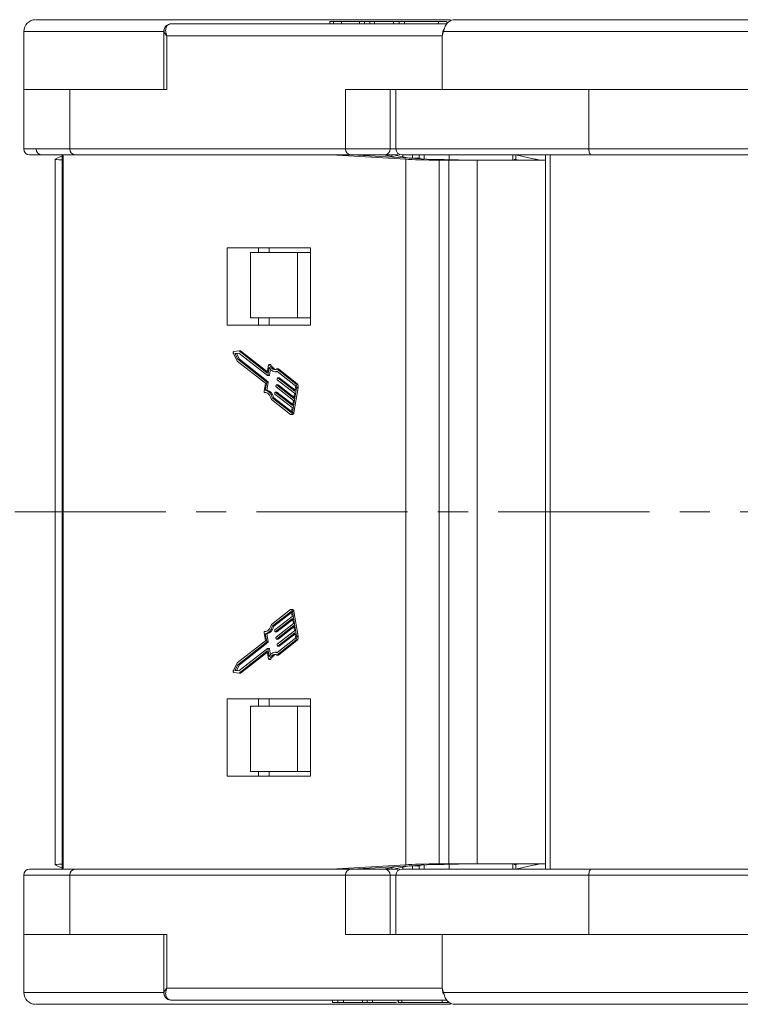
# Model space of a CAD drawing. Header units: millimetres. Extents: x 4144 to 5605, y 218 to 1251.
# Tile 9 of 45: x 4631 to 4692, y 485 to 568. Entities that reach past the tile are written whole.
import ezdxf

# ---------------------------------------------------------------- set-up
doc = ezdxf.new("R2010")
doc.units = ezdxf.units.MM
doc.linetypes.add('CENTERX2', pattern=[20.32, 12.7, -2.54, 2.54, -2.54])

msp = doc.modelspace()

# ---------------------------------------------------------------- linework, layer by layer
at = {"color": 7, "linetype": 'Continuous', "lineweight": 15}
for p, q in [((4657.088, 567.369), (4657.088, 567.169)), ((4657.406, 567.169), (4657.406, 567.369)), ((4658.071, 567.169), (4658.071, 567.369)), ((4659.576, 567.169), (4659.576, 567.369)), ((4660.004, 567.169), (4660.004, 567.369)), ((4660.453, 567.369), (4660.004, 567.369)), ((4660.453, 567.169), (4660.453, 567.369)), ((4660.842, 567.369), (4660.453, 567.369)), ((4660.842, 567.169), (4660.842, 567.369)), ((4662.429, 567.369), (4660.842, 567.369)), ((4662.429, 567.169), (4662.429, 567.369)), ((4662.908, 567.369), (4662.429, 567.369)), ((4662.908, 567.169), (4662.908, 567.369)), ((4663.357, 567.369), (4662.908, 567.369)), ((4663.357, 567.169), (4663.357, 567.369)), ((4666.219, 567.369), (4663.357, 567.369)), ((4666.219, 567.369), (4666.219, 567.169)), ((4666.85, 567.369), (4666.623, 567.369)), ((4666.904, 567.169), (4666.904, 567.369)), ((4667.582, 567.519), (4667.58, 567.519)), ((4667.583, 567.519), (4667.582, 567.519)), ((4631.366, 566.519), (4631.366, 561.669)), ((4643.148, 566.519), (4631.366, 566.519)), ((4643.148, 566.671), (4643.148, 561.669)), ((4643.741, 567.169), (4643.566, 567.113)), ((4666.912, 567.169), (4643.741, 567.169)), ((4666.644, 566.519), (4666.534, 566.169)), ((4692.801, 566.519), (4666.644, 566.519)), ((4643.379, 566.169), (4666.534, 566.169)), ((4643.379, 561.669), (4643.379, 566.169)), ((4666.534, 566.169), (4666.534, 561.669)), ((4631.36, 561.669), (4631.36, 556.669)), ((4632.132, 561.669), (4631.36, 561.669)), ((4635.589, 561.669), (4632.132, 561.669)), ((4635.239, 556.669), (4635.239, 561.669)), ((4635.589, 561.669), (4643.379, 561.669)), ((4658.393, 561.669), (4658.393, 556.669)), ((4666.183, 561.669), (4658.393, 561.669)), ((4662.161, 556.669), (4662.161, 561.669)), ((4662.635, 561.669), (4662.635, 556.669)), ((4671.798, 561.669), (4666.183, 561.669)), ((4679.485, 561.669), (4671.798, 561.669)), ((4678.842, 556.669), (4678.842, 561.669)), ((4679.485, 561.669), (4693.769, 561.669)), ((4635.239, 556.669), (4631.36, 556.669)), ((4658.393, 556.669), (4635.239, 556.669)), ((4662.161, 556.669), (4658.393, 556.669)), ((4662.635, 556.669), (4662.161, 556.669)), ((4678.842, 556.669), (4662.635, 556.669)), ((4721.299, 556.669), (4678.842, 556.669)), ((4633.995, 555.788), (4633.995, 518.669)), ((4634.583, 556.083), (4633.999, 555.792)), ((4634.583, 556.169), (4634.583, 518.669)), ((4634.676, 518.669), (4634.676, 556.169)), ((4635.681, 556.169), (4658.835, 556.169)), ((4657.204, 556.169), (4663.467, 555.792)), ((4658.835, 556.169), (4658.972, 556.169)), ((4658.972, 556.169), (4665.235, 555.792)), ((4659.39, 556.144), (4659.39, 556.169)), ((4661.6, 556.169), (4662.735, 555.943)), ((4662.304, 556.029), (4662.304, 556.169)), ((4662.44, 556.169), (4663.762, 555.887)), ((4663.212, 556.169), (4663.212, 556.004)), ((4663.467, 555.792), (4663.467, 518.669)), ((4663.762, 555.887), (4664.684, 555.887)), ((4664.038, 556.169), (4664.038, 555.887)), ((4664.601, 555.887), (4664.601, 556.169)), ((4665.014, 556.169), (4665.014, 555.816)), ((4667.099, 555.756), (4667.099, 556.169)), ((4672.453, 556.169), (4672.453, 555.719)), ((4672.714, 555.719), (4672.714, 556.169)), ((4672.714, 556.159), (4674.32, 555.816)), ((4675.213, 556.169), (4675.213, 518.669)), ((4675.6, 518.669), (4675.6, 556.169)), ((4679.1, 556.169), (4721.557, 556.169)), ((4666.271, 518.669), (4666.271, 555.719)), ((4666.271, 555.719), (4667.072, 555.719)), ((4667.072, 555.719), (4667.072, 518.669)), ((4669.455, 555.719), (4667.072, 555.719)), ((4669.455, 518.669), (4669.455, 555.719)), ((4675.213, 555.719), (4669.455, 555.719)), ((4655.457, 548.369), (4648.451, 548.369)), ((4648.451, 548.369), (4648.451, 541.869)), ((4651.103, 548.369), (4651.103, 547.969)), ((4651.984, 547.969), (4651.984, 548.369)), ((4655.457, 541.869), (4655.457, 548.369)), ((4650.411, 547.969), (4650.411, 542.469)), ((4654.381, 547.969), (4650.411, 547.969)), ((4654.381, 542.469), (4654.381, 547.969)), ((4654.381, 547.969), (4655.457, 547.969)), ((4648.451, 541.869), (4655.457, 541.869)), ((4654.381, 542.469), (4650.411, 542.469)), ((4651.103, 542.469), (4651.103, 541.869)), ((4651.984, 542.469), (4651.984, 541.869)), ((4655.457, 542.469), (4654.381, 542.469)), ((4648.983, 539.488), (4649.308, 538.838)), ((4649.454, 539.695), (4649.01, 539.646)), ((4649.441, 539.511), (4649.115, 539.475)), ((4649.115, 539.475), (4649.353, 538.997)), ((4649.247, 539.475), (4649.115, 539.475)), ((4649.247, 539.475), (4649.458, 539.498)), ((4649.486, 538.997), (4649.247, 539.475)), ((4651.852, 537.625), (4649.441, 539.511)), ((4651.801, 537.859), (4649.454, 539.695)), ((4649.587, 539.695), (4649.454, 539.695)), ((4651.837, 537.935), (4649.587, 539.695)), ((4649.308, 538.838), (4651.675, 536.987)), ((4649.353, 538.997), (4651.764, 537.111)), ((4649.486, 538.997), (4649.353, 538.997)), ((4651.897, 537.111), (4649.486, 538.997)), ((4651.934, 538.506), (4651.828, 537.886)), ((4652.107, 538.566), (4651.974, 538.566)), ((4652.004, 538.538), (4652.137, 538.538)), ((4651.816, 537.859), (4651.801, 537.859)), ((4651.859, 537.622), (4651.992, 537.622)), ((4651.992, 538.314), (4651.879, 537.652)), ((4652.012, 537.652), (4651.879, 537.652)), ((4652.012, 537.652), (4652.097, 538.155)), ((4652.457, 537.949), (4652.589, 537.949)), ((4654.186, 536.77), (4652.624, 537.992)), ((4654.215, 536.941), (4652.628, 538.183)), ((4652.761, 538.183), (4652.628, 538.183)), ((4654.348, 536.941), (4652.761, 538.183)), ((4651.675, 536.987), (4651.562, 536.324)), ((4651.777, 537.053), (4651.664, 536.39)), ((4651.897, 537.111), (4651.764, 537.111)), ((4651.909, 537.053), (4651.777, 537.053)), ((4651.796, 536.39), (4651.909, 537.053)), ((4652.558, 536.732), (4652.573, 536.818)), ((4652.726, 536.848), (4652.593, 536.848)), ((4652.6, 536.845), (4654.051, 535.711)), ((4652.733, 536.845), (4652.6, 536.845)), ((4652.661, 537.332), (4652.675, 537.418)), ((4654.124, 536.139), (4652.673, 537.274)), ((4652.828, 537.448), (4652.695, 537.448)), ((4652.703, 537.445), (4654.153, 536.31)), ((4652.835, 537.445), (4652.703, 537.445)), ((4654.066, 535.802), (4652.733, 536.845)), ((4654.169, 536.402), (4652.835, 537.445)), ((4654.348, 536.941), (4654.215, 536.941)), ((4651.602, 536.201), (4651.728, 536.201)), ((4651.726, 536.202), (4651.606, 536.202)), ((4651.798, 536.39), (4651.666, 536.39)), ((4652.456, 536.133), (4652.471, 536.218)), ((4653.919, 534.94), (4652.469, 536.074)), ((4652.623, 536.248), (4652.491, 536.248)), ((4652.498, 536.246), (4653.948, 535.111)), ((4652.631, 536.246), (4652.498, 536.246)), ((4654.021, 535.539), (4652.571, 536.674)), ((4653.964, 535.203), (4652.631, 536.246)), ((4653.941, 534.535), (4654.291, 536.59)), ((4654.051, 535.711), (4654.124, 536.139)), ((4654.073, 534.535), (4654.424, 536.59)), ((4654.153, 536.31), (4654.211, 536.653)), ((4654.291, 536.59), (4654.424, 536.59)), ((4652.19, 535.613), (4653.777, 534.371)), ((4652.244, 535.764), (4653.806, 534.543)), ((4652.377, 535.764), (4652.244, 535.764)), ((4653.862, 534.603), (4652.377, 535.764)), ((4653.948, 535.111), (4654.021, 535.539)), ((4653.806, 534.543), (4653.835, 534.543)), ((4653.821, 534.355), (4653.953, 534.355)), ((4653.861, 534.597), (4653.919, 534.94)), ((4654.073, 534.535), (4653.941, 534.535)), ((4633.995, 533.669), (4633.995, 496.55)), ((4634.583, 533.669), (4634.583, 496.169)), ((4634.676, 496.169), (4634.676, 533.669)), ((4663.467, 533.669), (4663.467, 496.546)), ((4666.271, 496.619), (4666.271, 533.669)), ((4667.072, 533.669), (4667.072, 496.619)), ((4669.455, 496.619), (4669.455, 533.669)), ((4675.213, 533.669), (4675.213, 496.169)), ((4675.6, 496.169), (4675.6, 533.669)), ((4653.777, 517.967), (4652.19, 516.725)), ((4652.244, 516.573), (4653.806, 517.795)), ((4652.377, 516.573), (4653.862, 517.735)), ((4653.835, 517.795), (4653.806, 517.795)), ((4653.953, 517.983), (4653.821, 517.983)), ((4653.861, 517.741), (4653.919, 517.398)), ((4654.291, 515.748), (4653.941, 517.803)), ((4653.941, 517.803), (4654.073, 517.803)), ((4654.424, 515.748), (4654.073, 517.803)), ((4653.919, 517.398), (4652.469, 516.264)), ((4652.498, 516.092), (4653.948, 517.227)), ((4652.631, 516.092), (4653.964, 517.135)), ((4653.948, 517.227), (4654.021, 516.799)), ((4651.728, 516.137), (4651.602, 516.137)), ((4651.606, 516.136), (4651.726, 516.136)), ((4652.244, 516.573), (4652.377, 516.573)), ((4652.456, 516.205), (4652.471, 516.12)), ((4652.491, 516.09), (4652.623, 516.09)), ((4652.498, 516.092), (4652.631, 516.092)), ((4654.021, 516.799), (4652.571, 515.664)), ((4652.6, 515.493), (4654.051, 516.627)), ((4654.124, 516.199), (4652.673, 515.064)), ((4652.733, 515.493), (4654.066, 516.536)), ((4654.051, 516.627), (4654.124, 516.199)), ((4651.675, 515.351), (4649.308, 513.5)), ((4649.353, 513.341), (4651.764, 515.227)), ((4649.486, 513.341), (4651.897, 515.227)), ((4651.562, 516.014), (4651.675, 515.351)), ((4651.777, 515.285), (4651.664, 515.948)), ((4651.666, 515.948), (4651.798, 515.948)), ((4651.764, 515.227), (4651.897, 515.227)), ((4651.909, 515.285), (4651.777, 515.285)), ((4651.909, 515.285), (4651.796, 515.948)), ((4652.558, 515.606), (4652.573, 515.52)), ((4652.593, 515.49), (4652.726, 515.49)), ((4652.6, 515.493), (4652.733, 515.493)), ((4654.186, 515.568), (4652.624, 514.346)), ((4652.628, 514.155), (4654.215, 515.397)), ((4652.703, 514.893), (4654.153, 516.028)), ((4652.761, 514.155), (4654.348, 515.397)), ((4652.835, 514.893), (4654.169, 515.936)), ((4654.153, 516.028), (4654.211, 515.685)), ((4654.215, 515.397), (4654.348, 515.397)), ((4654.424, 515.748), (4654.291, 515.748)), ((4651.852, 514.713), (4649.441, 512.827)), ((4649.454, 512.643), (4651.801, 514.479)), ((4649.587, 512.643), (4651.837, 514.403)), ((4651.816, 514.479), (4651.801, 514.479)), ((4651.828, 514.452), (4651.934, 513.832)), ((4651.992, 514.716), (4651.859, 514.716)), ((4651.992, 514.024), (4651.879, 514.686)), ((4651.879, 514.686), (4652.012, 514.686)), ((4652.097, 514.183), (4652.012, 514.686)), ((4652.661, 515.006), (4652.675, 514.92)), ((4652.695, 514.89), (4652.828, 514.89)), ((4652.703, 514.893), (4652.835, 514.893)), ((4651.974, 513.772), (4652.107, 513.772)), ((4652.137, 513.799), (4652.004, 513.799)), ((4652.589, 514.389), (4652.457, 514.389)), ((4652.761, 514.155), (4652.628, 514.155)), ((4649.308, 513.5), (4648.983, 512.85)), ((4649.115, 512.863), (4649.353, 513.341)), ((4649.441, 512.827), (4649.115, 512.863)), ((4649.115, 512.863), (4649.247, 512.863)), ((4649.247, 512.863), (4649.486, 513.341)), ((4649.458, 512.84), (4649.247, 512.863)), ((4649.353, 513.341), (4649.486, 513.341)), ((4649.01, 512.692), (4649.454, 512.643)), ((4649.587, 512.643), (4649.454, 512.643)), ((4655.457, 510.469), (4648.451, 510.469)), ((4648.451, 510.469), (4648.451, 503.969)), ((4651.103, 509.869), (4651.103, 510.469)), ((4651.984, 510.469), (4651.984, 509.869)), ((4655.457, 503.969), (4655.457, 510.469)), ((4650.411, 509.869), (4650.411, 504.369)), ((4650.411, 509.869), (4654.381, 509.869)), ((4654.381, 504.369), (4654.381, 509.869)), ((4654.381, 509.869), (4655.457, 509.869)), ((4648.451, 503.969), (4655.457, 503.969)), ((4650.411, 504.369), (4654.381, 504.369)), ((4651.103, 503.969), (4651.103, 504.369)), ((4651.984, 503.969), (4651.984, 504.369)), ((4655.457, 504.369), (4654.381, 504.369)), ((4633.999, 496.546), (4634.583, 496.255)), ((4663.467, 496.546), (4657.204, 496.169)), ((4665.235, 496.546), (4658.972, 496.169)), ((4662.735, 496.395), (4661.6, 496.169)), ((4662.304, 496.169), (4662.304, 496.309)), ((4662.44, 496.169), (4663.762, 496.451)), ((4663.212, 496.334), (4663.212, 496.169)), ((4664.684, 496.451), (4663.762, 496.451)), ((4664.038, 496.451), (4664.038, 496.169)), ((4664.601, 496.169), (4664.601, 496.451)), ((4665.014, 496.522), (4665.014, 496.169)), ((4667.072, 496.619), (4666.271, 496.619)), ((4667.072, 496.619), (4669.455, 496.619)), ((4667.099, 496.169), (4667.099, 496.582)), ((4669.455, 496.619), (4675.213, 496.619)), ((4672.453, 496.619), (4672.453, 496.169)), ((4672.714, 496.169), (4672.714, 496.619)), ((4672.714, 496.179), (4674.32, 496.522)), ((4631.36, 495.669), (4631.36, 490.669)), ((4631.36, 495.669), (4635.239, 495.669)), ((4635.239, 490.669), (4635.239, 495.669)), ((4635.239, 495.669), (4658.393, 495.669)), ((4658.835, 496.169), (4635.681, 496.169)), ((4658.393, 495.669), (4658.393, 490.669)), ((4658.393, 495.669), (4662.161, 495.669)), ((4658.835, 496.169), (4658.972, 496.169)), ((4659.39, 496.169), (4659.39, 496.194)), ((4662.161, 490.669), (4662.161, 495.669)), ((4662.161, 495.669), (4662.635, 495.669)), ((4662.635, 495.669), (4662.635, 490.669)), ((4662.635, 495.669), (4678.842, 495.669)), ((4678.842, 490.669), (4678.842, 495.669)), ((4678.842, 495.669), (4721.299, 495.669)), ((4721.557, 496.169), (4679.1, 496.169)), ((4631.36, 490.669), (4632.132, 490.669)), ((4631.366, 490.669), (4631.366, 485.819)), ((4632.132, 490.669), (4635.589, 490.669)), ((4643.379, 490.669), (4635.589, 490.669)), ((4643.148, 490.669), (4643.148, 485.667)), ((4643.379, 486.169), (4643.379, 490.669)), ((4658.393, 490.669), (4666.183, 490.669)), ((4666.183, 490.669), (4671.798, 490.669)), ((4666.534, 490.669), (4666.534, 486.169)), ((4671.798, 490.669), (4679.485, 490.669)), ((4693.769, 490.669), (4679.485, 490.669)), ((4631.366, 485.819), (4643.144, 485.819)), ((4666.534, 486.169), (4643.379, 486.169)), ((4666.534, 486.169), (4666.644, 485.819)), ((4666.644, 485.819), (4692.801, 485.819)), ((4643.741, 485.169), (4666.912, 485.169)), ((4657.309, 485.169), (4657.309, 484.969)), ((4657.758, 484.969), (4657.309, 484.969)), ((4657.758, 484.969), (4657.758, 485.169)), ((4658.237, 484.969), (4657.758, 484.969)), ((4658.237, 484.969), (4658.237, 485.169)), ((4659.824, 484.969), (4658.237, 484.969)), ((4659.824, 484.969), (4659.824, 485.169)), ((4660.214, 484.969), (4659.824, 484.969)), ((4660.214, 484.969), (4660.214, 485.169)), ((4660.663, 484.969), (4660.214, 484.969)), ((4660.663, 484.969), (4660.663, 485.169)), ((4662.688, 484.969), (4660.663, 484.969)), ((4662.829, 485.169), (4662.829, 484.969)), ((4662.849, 485.169), (4662.849, 484.969)), ((4663.148, 485.169), (4663.148, 484.969)), ((4666.532, 485.169), (4666.532, 484.969)), ((4667.58, 484.819), (4667.583, 484.819))]:
    msp.add_line(p, q, dxfattribs=at)
at = {"color": 1, "linetype": 'CENTERX2', "lineweight": 13}
msp.add_line((5456.103, 526.169), (4620.052, 526.169), dxfattribs=at)
at = {"color": 7, "linetype": 'Continuous', "lineweight": 15, "flags": 128}
for points in [[(4643.741, 567.169), (4643.65, 567.159), (4643.571, 567.135)], [(4666.644, 566.519), (4666.63, 566.537), (4666.62, 566.554), (4666.613, 566.571), (4666.611, 566.587), (4666.612, 566.603), (4666.617, 566.618), (4666.627, 566.631), (4666.639, 566.644)], [(4678.842, 556.669), (4678.847, 556.571), (4678.862, 556.478), (4678.886, 556.391), (4678.918, 556.315), (4678.957, 556.253), (4679.001, 556.207), (4679.05, 556.179), (4679.1, 556.169)], [(4648.983, 539.488), (4648.976, 539.509), (4648.971, 539.533), (4648.97, 539.56), (4648.972, 539.586), (4648.978, 539.609), (4648.987, 539.628), (4648.998, 539.64), (4649.01, 539.646)], [(4651.934, 538.506), (4651.939, 538.526), (4651.946, 538.543), (4651.955, 538.556), (4651.965, 538.564), (4651.976, 538.566), (4651.986, 538.562), (4651.996, 538.553), (4652.004, 538.538)], [(4652.628, 538.183), (4652.546, 538.145), (4652.461, 538.132), (4652.377, 538.142), (4652.294, 538.177), (4652.213, 538.236), (4652.138, 538.316), (4652.068, 538.418), (4652.004, 538.538)], [(4651.828, 537.886), (4651.826, 537.878), (4651.824, 537.871), (4651.821, 537.865), (4651.817, 537.86), (4651.813, 537.857), (4651.809, 537.856), (4651.805, 537.857), (4651.801, 537.859)], [(4651.879, 537.652), (4651.877, 537.644), (4651.875, 537.637), (4651.872, 537.631), (4651.868, 537.626), (4651.864, 537.624), (4651.86, 537.622), (4651.856, 537.623), (4651.852, 537.625)], [(4652.624, 537.992), (4652.541, 537.96), (4652.457, 537.949), (4652.373, 537.96), (4652.29, 537.991), (4652.209, 538.043), (4652.132, 538.115), (4652.059, 538.206), (4651.992, 538.314)], [(4651.992, 537.622), (4651.993, 537.622), (4651.997, 537.624), (4652.001, 537.626), (4652.004, 537.631), (4652.007, 537.637), (4652.01, 537.644), (4652.012, 537.652)], [(4652.589, 537.949), (4652.59, 537.949), (4652.667, 537.958)], [(4652.573, 536.818), (4652.575, 536.826), (4652.577, 536.833), (4652.58, 536.839), (4652.584, 536.844), (4652.588, 536.847), (4652.592, 536.848), (4652.596, 536.847), (4652.6, 536.845)], [(4652.675, 537.418), (4652.677, 537.426), (4652.68, 537.433), (4652.683, 537.439), (4652.686, 537.443), (4652.69, 537.446), (4652.694, 537.448), (4652.699, 537.447), (4652.703, 537.445)], [(4652.733, 536.845), (4652.729, 536.847), (4652.726, 536.848)], [(4652.835, 537.445), (4652.831, 537.447), (4652.828, 537.448)], [(4651.606, 536.202), (4651.595, 536.203), (4651.585, 536.209), (4651.575, 536.221), (4651.568, 536.237), (4651.562, 536.257), (4651.56, 536.279), (4651.559, 536.302), (4651.562, 536.324)], [(4651.606, 536.202), (4651.69, 536.207), (4651.774, 536.188), (4651.857, 536.145), (4651.936, 536.079), (4652.01, 535.991), (4652.077, 535.882), (4652.138, 535.756), (4652.19, 535.613)], [(4652.471, 536.218), (4652.472, 536.226), (4652.475, 536.234), (4652.478, 536.24), (4652.482, 536.244), (4652.486, 536.247), (4652.49, 536.248), (4652.494, 536.248), (4652.498, 536.246)], [(4652.631, 536.246), (4652.627, 536.248), (4652.623, 536.248)], [(4653.941, 534.535), (4653.93, 534.486), (4653.915, 534.443), (4653.896, 534.408), (4653.874, 534.38), (4653.851, 534.363), (4653.826, 534.355), (4653.801, 534.358), (4653.777, 534.371)], [(4653.806, 534.543), (4653.814, 534.538), (4653.822, 534.537), (4653.831, 534.54), (4653.839, 534.546), (4653.846, 534.555), (4653.852, 534.567), (4653.857, 534.581), (4653.861, 534.597)], [(4653.953, 534.355), (4653.959, 534.355), (4653.983, 534.363), (4654.007, 534.38), (4654.029, 534.408), (4654.047, 534.443), (4654.062, 534.486), (4654.073, 534.535)], [(4653.777, 517.967), (4653.801, 517.98), (4653.826, 517.983), (4653.851, 517.975), (4653.874, 517.958), (4653.896, 517.93), (4653.915, 517.895), (4653.93, 517.852), (4653.941, 517.803)], [(4653.806, 517.795), (4653.814, 517.8), (4653.822, 517.801), (4653.831, 517.798), (4653.839, 517.792), (4653.846, 517.783), (4653.852, 517.771), (4653.857, 517.757), (4653.861, 517.741)], [(4654.073, 517.803), (4654.062, 517.852), (4654.047, 517.895), (4654.029, 517.93), (4654.007, 517.958), (4653.983, 517.975), (4653.959, 517.983), (4653.953, 517.983)], [(4651.562, 516.014), (4651.559, 516.036), (4651.56, 516.059), (4651.562, 516.081), (4651.568, 516.101), (4651.575, 516.117), (4651.585, 516.129), (4651.595, 516.135), (4651.606, 516.136)], [(4652.19, 516.725), (4652.138, 516.582), (4652.077, 516.456), (4652.01, 516.347), (4651.936, 516.259), (4651.857, 516.193), (4651.774, 516.15), (4651.69, 516.131), (4651.606, 516.136)], [(4652.471, 516.12), (4652.472, 516.112), (4652.475, 516.104), (4652.478, 516.098), (4652.482, 516.094), (4652.486, 516.091), (4652.49, 516.09), (4652.494, 516.09), (4652.498, 516.092)], [(4652.623, 516.09), (4652.627, 516.09), (4652.631, 516.092)], [(4652.573, 515.52), (4652.575, 515.512), (4652.577, 515.505), (4652.58, 515.499), (4652.584, 515.494), (4652.588, 515.491), (4652.592, 515.49), (4652.596, 515.491), (4652.6, 515.493)], [(4652.726, 515.49), (4652.729, 515.491), (4652.733, 515.493)], [(4651.801, 514.479), (4651.805, 514.481), (4651.809, 514.482), (4651.813, 514.481), (4651.817, 514.478), (4651.821, 514.473), (4651.824, 514.467), (4651.826, 514.46), (4651.828, 514.452)], [(4651.879, 514.686), (4651.877, 514.694), (4651.875, 514.701), (4651.872, 514.707), (4651.868, 514.711), (4651.864, 514.714), (4651.86, 514.716), (4651.856, 514.715), (4651.852, 514.713)], [(4652.012, 514.686), (4652.01, 514.694), (4652.007, 514.701), (4652.004, 514.707), (4652.001, 514.711), (4651.997, 514.714), (4651.993, 514.716), (4651.992, 514.716)], [(4652.675, 514.92), (4652.677, 514.912), (4652.68, 514.905), (4652.683, 514.899), (4652.686, 514.895), (4652.69, 514.892), (4652.694, 514.89), (4652.699, 514.891), (4652.703, 514.893)], [(4652.828, 514.89), (4652.831, 514.891), (4652.835, 514.893)], [(4652.004, 513.799), (4651.996, 513.785), (4651.986, 513.776), (4651.976, 513.772), (4651.965, 513.774), (4651.955, 513.782), (4651.946, 513.795), (4651.939, 513.812), (4651.934, 513.832)], [(4652.624, 514.346), (4652.541, 514.378), (4652.457, 514.389), (4652.373, 514.378), (4652.29, 514.347), (4652.209, 514.295), (4652.132, 514.223), (4652.059, 514.132), (4651.992, 514.024)], [(4652.004, 513.799), (4652.068, 513.92), (4652.138, 514.022), (4652.213, 514.102), (4652.294, 514.161), (4652.377, 514.195), (4652.461, 514.206), (4652.546, 514.193), (4652.628, 514.155)], [(4652.667, 514.38), (4652.59, 514.389), (4652.589, 514.389)], [(4649.01, 512.692), (4648.998, 512.698), (4648.987, 512.71), (4648.978, 512.729), (4648.972, 512.752), (4648.97, 512.778), (4648.971, 512.805), (4648.976, 512.829), (4648.983, 512.85)], [(4678.842, 495.669), (4678.847, 495.767), (4678.862, 495.86), (4678.886, 495.947), (4678.918, 496.023), (4678.957, 496.085), (4679.001, 496.131), (4679.05, 496.159), (4679.1, 496.169)], [(4666.639, 485.694), (4666.627, 485.707), (4666.617, 485.72), (4666.612, 485.735), (4666.611, 485.751), (4666.613, 485.767), (4666.62, 485.784), (4666.63, 485.801), (4666.644, 485.819)]]:
    msp.add_lwpolyline(points, dxfattribs=at)
at = {"color": 7, "linetype": 'Continuous', "lineweight": 15}
for centre, radius, start, end in [((4632.366, 566.519), 1, 90, 180), ((4631.86, 556.669), 0.5, 180, 270), ((4632.898, 556.669), 0.5, 180, 270), ((4635.711, 556.642), 0.474, 176.69981, 266.26706), ((4658.866, 556.642), 0.474, 176.69981, 266.26706), ((4661.661, 556.669), 0.5, 270.00537, 0.00537), ((4663.135, 556.669), 0.5, 180, 270), ((4652.102, 538.53), 0.0364, 13.82178, 82.22665), ((4652.734, 538.729), 0.626, 197.69894, 250.33519), ((4651.711, 537.069), 0.0677, 346.00488, 38.49372), ((4651.844, 537.069), 0.0677, 346.00488, 38.49372), ((4652.624, 536.716), 0.0677, 166.00488, 218.49372), ((4652.726, 537.316), 0.0677, 166.00488, 218.49372), ((4654.08, 536.686), 0.135, 346.00488, 38.49372), ((4653.898, 536.689), 0.406, 346.00488, 38.49372), ((4654.03, 536.689), 0.406, 346.00488, 38.49372), ((4651.488, 535.645), 0.766, 8.96505, 76.72202), ((4651.62, 535.645), 0.766, 8.96505, 76.72202), ((4652.522, 536.116), 0.0677, 166.00488, 218.49372), ((4651.488, 516.693), 0.766, 283.27798, 351.03495), ((4651.62, 516.693), 0.766, 283.27798, 351.03495), ((4652.522, 516.222), 0.0677, 141.50628, 193.99512), ((4651.711, 515.269), 0.0677, 321.50628, 13.99512), ((4651.844, 515.269), 0.0677, 321.50628, 13.99512), ((4652.624, 515.622), 0.0677, 141.50628, 193.99512), ((4654.08, 515.652), 0.135, 321.50628, 13.99512), ((4653.898, 515.649), 0.406, 321.50628, 13.99512), ((4654.03, 515.649), 0.406, 321.50628, 13.99512), ((4652.726, 515.022), 0.0677, 141.50628, 193.99512), ((4652.102, 513.808), 0.0364, 277.77335, 346.17822), ((4652.734, 513.609), 0.626, 109.66481, 162.30106), ((4631.86, 495.669), 0.5, 90, 180), ((4635.711, 495.696), 0.474, 93.73294, 183.30019), ((4658.866, 495.696), 0.474, 93.73294, 183.30019), ((4661.661, 495.669), 0.5, 359.99463, 89.99463), ((4663.135, 495.669), 0.5, 90, 180), ((4632.366, 485.819), 1, 180, 270)]:
    msp.add_arc(centre, radius, start, end, dxfattribs=at)
for centre, major_axis, ratio, start_param, end_param in [((4636.795, 555.792), (2.8, 0.004), 0.028043, 3.085145, 3.801792), ((4665.943, 555.792), (2.8, -0.037), 0.024832, 3.627915, 4.83014), ((4665.943, 555.792), (0.8, -0.011), 0.024832, 3.627915, 4.83014), ((4666.364, 555.698), (2.8, -0.037), 0.024832, 0.75584, 1.688548), ((4673.138, 555.784), (1, -0.147), 0.097303, 4.127895, 4.502914), ((4673.474, 555.816), (1.5, -0.221), 0.097303, 0.60939, 0.986302), ((4636.795, 496.546), (2.8, -0.004), 0.028043, 2.481393, 3.198041), ((4665.943, 496.546), (2.8, 0.037), 0.024832, 1.453045, 2.65527), ((4665.943, 496.546), (0.8, 0.011), 0.024832, 1.453045, 2.65527), ((4666.364, 496.64), (2.8, 0.037), 0.024832, 4.594638, 5.527346), ((4673.138, 496.554), (1, 0.147), 0.097303, 1.780271, 2.155291), ((4673.474, 496.522), (1.5, 0.221), 0.097303, 5.296883, 5.673795)]:
    msp.add_ellipse(centre, major_axis=major_axis, ratio=ratio, start_param=start_param, end_param=end_param, dxfattribs=at)
for points, knots in [([(4667.233, 567.519), (4667.146, 567.519), (4665.757, 567.519), (4663.025, 567.519), (4659.07, 567.519), (4655.119, 567.519), (4651.535, 567.519), (4648.371, 567.519), (4645.625, 567.519), (4643.057, 567.519), (4639.918, 567.519), (4637.291, 567.519), (4635.265, 567.519), (4633.942, 567.519), (4632.952, 567.519), (4632.407, 567.519), (4632.418, 567.519), (4632.422, 567.519)], [0, 0, 0, 0, 0.004943, 0.078701, 0.152468, 0.228485, 0.306603, 0.367646, 0.428678, 0.491, 0.553312, 0.677782, 0.738824, 0.799857, 0.877984, 0.953999, 1, 1, 1, 1]), ([(4657.406, 567.369), (4657.346, 567.369), (4657.167, 567.369), (4657.121, 567.369), (4657.091, 567.369)], [0, 0, 0, 0, 0.3344989, 1, 1, 1, 1]), ([(4658.071, 567.369), (4658.02, 567.369), (4657.918, 567.369), (4657.79, 567.369), (4657.676, 567.369), (4657.578, 567.369), (4657.487, 567.369), (4657.433, 567.369), (4657.406, 567.369)], [0, 0, 0, 0, 0.185429, 0.37219, 0.527708, 0.683877, 0.841678, 1, 1, 1, 1]), ([(4659.576, 567.369), (4659.442, 567.369), (4659.174, 567.369), (4658.68, 567.369), (4658.306, 567.369), (4658.096, 567.369), (4658.071, 567.369)], [0, 0, 0, 0, 0.250896, 0.502166, 0.940512, 1, 1, 1, 1]), ([(4659.962, 567.369), (4659.909, 567.369), (4659.782, 567.369), (4659.652, 567.369), (4659.576, 567.369)], [0, 0, 0, 0, 0.417347, 1, 1, 1, 1]), ([(4666.219, 567.369), (4666.338, 567.369), (4666.539, 567.369), (4666.76, 567.369), (4666.85, 567.369)], [0, 0, 0, 0, 0.5899709, 1, 1, 1, 1]), ([(4667.58, 567.519), (4667.5, 567.512), (4667.355, 567.498), (4667.138, 567.395), (4666.964, 567.25), (4666.829, 567.066), (4666.737, 566.883), (4666.676, 566.697), (4666.654, 566.575), (4666.644, 566.519)], [0, 0, 0, 0, 0.172016, 0.312756, 0.499599, 0.630391, 0.758026, 0.889228, 1, 1, 1, 1]), ([(4728.654, 567.519), (4728.623, 567.519), (4728.56, 567.519), (4728.044, 567.519), (4726.936, 567.519), (4725.172, 567.519), (4722.84, 567.519), (4720.651, 567.519), (4717.967, 567.519), (4714.779, 567.519), (4711.372, 567.519), (4707.74, 567.519), (4703.858, 567.519), (4700.077, 567.519), (4696.516, 567.519), (4693.232, 567.519), (4689.954, 567.519), (4685.646, 567.519), (4681.543, 567.519), (4677.796, 567.519), (4674.953, 567.519), (4672.185, 567.519), (4669.602, 567.519), (4668.249, 567.519), (4667.583, 567.519)], [0, 0, 0, 0, 0.037811, 0.076545, 0.115273, 0.192632, 0.230571, 0.268504, 0.31706, 0.364306, 0.410148, 0.455995, 0.503241, 0.551792, 0.589731, 0.627664, 0.666397, 0.705125, 0.782484, 0.820423, 0.858356, 0.906913, 0.954157, 1, 1, 1, 1]), ([(4643.584, 567.139), (4643.542, 567.126), (4643.46, 567.099), (4643.326, 567.007), (4643.214, 566.865), (4643.154, 566.689), (4643.15, 566.592), (4643.148, 566.547)], [0, 0, 0, 0, 0.157407, 0.308907, 0.580687, 0.808084, 1, 1, 1, 1]), ([(4643.379, 566.169), (4643.267, 566.292), (4643.135, 566.438), (4643.156, 566.527), (4643.16, 566.54)], [0, 0, 0, 0, 0.84626, 1, 1, 1, 1]), ([(4643.566, 567.113), (4643.542, 567.106), (4643.422, 567.075), (4643.311, 566.861), (4643.264, 566.538), (4643.341, 566.292), (4643.379, 566.169)], [0, 0, 0, 0, 0.081234, 0.397844, 0.698647, 1, 1, 1, 1]), ([(4666.611, 566.597), (4666.607, 566.581), (4666.598, 566.551), (4666.586, 566.509), (4666.58, 566.488)], [0, 0, 0, 0, 0.5103789, 1, 1, 1, 1]), ([(4631.86, 556.169), (4631.902, 556.169), (4631.997, 556.169), (4632.707, 556.169), (4633.907, 556.169), (4635.095, 556.169), (4635.681, 556.169)], [0, 0, 0, 0, 0.211424, 0.481829, 0.74487, 1, 1, 1, 1]), ([(4658.835, 556.169), (4658.923, 556.169), (4659.104, 556.169), (4659.532, 556.169), (4660.019, 556.169), (4660.514, 556.169), (4660.973, 556.169), (4661.35, 556.169), (4661.606, 556.169), (4661.643, 556.169), (4661.661, 556.169)], [0, 0, 0, 0, 0.121544, 0.25, 0.378456, 0.5, 0.621544, 0.75, 0.878456, 1, 1, 1, 1]), ([(4661.661, 556.169), (4661.732, 556.169), (4661.862, 556.169), (4662.514, 556.169), (4662.807, 556.169)], [0, 0, 0, 0, 0.550733, 1, 1, 1, 1]), ([(4663.173, 556.169), (4663.163, 556.169), (4663.124, 556.169), (4663.412, 556.169), (4664.044, 556.169), (4665.037, 556.169), (4666.349, 556.169), (4667.96, 556.169), (4670.023, 556.169), (4672.603, 556.169), (4675.692, 556.169), (4677.976, 556.169), (4679.1, 556.169)], [0, 0, 0, 0, 0.0356137, 0.1359503, 0.2363028, 0.3366394, 0.4369919, 0.535238, 0.6334996, 0.7591737, 0.8814253, 1, 1, 1, 1]), ([(4635.681, 496.169), (4635.095, 496.169), (4633.907, 496.169), (4632.707, 496.169), (4631.997, 496.169), (4631.902, 496.169), (4631.86, 496.169)], [0, 0, 0, 0, 0.255124, 0.518159, 0.788603, 1, 1, 1, 1]), ([(4661.661, 496.169), (4661.643, 496.169), (4661.606, 496.169), (4661.35, 496.169), (4660.973, 496.169), (4660.514, 496.169), (4660.019, 496.169), (4659.532, 496.169), (4659.104, 496.169), (4658.923, 496.169), (4658.835, 496.169)], [0, 0, 0, 0, 0.121544, 0.25, 0.378456, 0.5, 0.621544, 0.75, 0.878456, 1, 1, 1, 1]), ([(4662.807, 496.169), (4662.514, 496.169), (4661.862, 496.169), (4661.732, 496.169), (4661.661, 496.169)], [0, 0, 0, 0, 0.449267, 1, 1, 1, 1]), ([(4679.1, 496.169), (4677.976, 496.169), (4675.692, 496.169), (4672.603, 496.169), (4670.023, 496.169), (4667.96, 496.169), (4666.349, 496.169), (4665.037, 496.169), (4664.044, 496.169), (4663.412, 496.169), (4663.124, 496.169), (4663.163, 496.169), (4663.173, 496.169)], [0, 0, 0, 0, 0.118568, 0.240813, 0.3665, 0.464746, 0.563008, 0.663345, 0.763697, 0.864034, 0.964386, 1, 1, 1, 1]), ([(4643.148, 485.79), (4643.151, 485.735), (4643.159, 485.615), (4643.241, 485.423), (4643.378, 485.283), (4643.528, 485.203), (4643.615, 485.186), (4643.658, 485.177)], [0, 0, 0, 0, 0.201367, 0.436848, 0.706891, 0.852071, 1, 1, 1, 1]), ([(4643.16, 485.797), (4643.156, 485.811), (4643.135, 485.9), (4643.267, 486.046), (4643.379, 486.169)], [0, 0, 0, 0, 0.15374, 1, 1, 1, 1]), ([(4643.379, 486.169), (4643.341, 486.046), (4643.265, 485.802), (4643.308, 485.472), (4643.466, 485.222), (4643.653, 485.186), (4643.741, 485.169)], [0, 0, 0, 0, 0.2511309, 0.5018046, 0.7656407, 1, 1, 1, 1]), ([(4666.58, 485.85), (4666.586, 485.829), (4666.598, 485.787), (4666.607, 485.757), (4666.611, 485.741)], [0, 0, 0, 0, 0.4896211, 1, 1, 1, 1]), ([(4666.644, 485.819), (4666.654, 485.763), (4666.677, 485.64), (4666.738, 485.453), (4666.829, 485.272), (4666.964, 485.089), (4667.138, 484.943), (4667.355, 484.84), (4667.5, 484.826), (4667.58, 484.819)], [0, 0, 0, 0, 0.111798, 0.24433, 0.368648, 0.500401, 0.687223, 0.827968, 1, 1, 1, 1]), ([(4632.422, 484.819), (4632.418, 484.819), (4632.407, 484.819), (4632.952, 484.819), (4633.942, 484.819), (4635.265, 484.819), (4636.781, 484.819), (4638.597, 484.819), (4641.399, 484.819), (4644.701, 484.819), (4648.371, 484.819), (4651.535, 484.819), (4655.119, 484.819), (4659.07, 484.819), (4663.026, 484.819), (4665.757, 484.819), (4667.146, 484.819), (4667.233, 484.819)], [0, 0, 0, 0, 0.0460052, 0.1220249, 0.2001432, 0.2611857, 0.3222183, 0.3845402, 0.446852, 0.5713215, 0.632364, 0.6933966, 0.7715237, 0.8475412, 0.9212991, 0.995066, 1, 1, 1, 1]), ([(4662.829, 484.969), (4662.836, 484.969), (4662.85, 484.969), (4662.894, 484.969), (4662.944, 484.969), (4663.003, 484.969), (4663.07, 484.969), (4663.122, 484.969), (4663.148, 484.969)], [0, 0, 0, 0, 0.185429, 0.37219, 0.527708, 0.683877, 0.841678, 1, 1, 1, 1]), ([(4663.148, 484.969), (4663.214, 484.969), (4663.415, 484.969), (4663.893, 484.969), (4664.612, 484.969), (4665.437, 484.969), (4666.074, 484.969), (4666.444, 484.969), (4666.532, 484.969)], [0, 0, 0, 0, 0.101398, 0.306996, 0.506144, 0.685262, 0.924557, 1, 1, 1, 1]), ([(4666.532, 484.969), (4666.651, 484.969), (4666.868, 484.969), (4667.046, 484.969), (4667.127, 484.969)], [0, 0, 0, 0, 0.546912, 1, 1, 1, 1]), ([(4667.583, 484.819), (4668.249, 484.819), (4669.603, 484.819), (4672.185, 484.819), (4674.953, 484.819), (4677.796, 484.819), (4680.6, 484.819), (4683.584, 484.819), (4687.761, 484.819), (4692.126, 484.819), (4696.516, 484.819), (4700.078, 484.819), (4703.859, 484.819), (4707.74, 484.819), (4711.372, 484.819), (4714.779, 484.819), (4717.967, 484.819), (4720.652, 484.819), (4722.84, 484.819), (4724.584, 484.819), (4726.051, 484.819), (4727.591, 484.819), (4728.523, 484.819), (4728.622, 484.819), (4728.654, 484.819)], [0, 0, 0, 0, 0.045846, 0.093093, 0.141644, 0.179583, 0.217516, 0.25625, 0.294977, 0.372336, 0.410275, 0.448208, 0.496765, 0.544011, 0.589852, 0.635699, 0.682945, 0.731496, 0.769435, 0.807368, 0.846102, 0.884829, 0.962189, 1, 1, 1, 1])]:
    msp.add_open_spline(points, degree=3, knots=knots, dxfattribs=at)
for points in [[(4666.534, 566.169), (4666.538, 566.252), (4666.547, 566.417), (4666.609, 566.568), (4666.639, 566.644)], [(4666.639, 485.694), (4666.609, 485.77), (4666.547, 485.921), (4666.538, 486.086), (4666.534, 486.169)]]:
    msp.add_open_spline(points, degree=3, dxfattribs=at)

doc.saveas('drawing.dxf')
